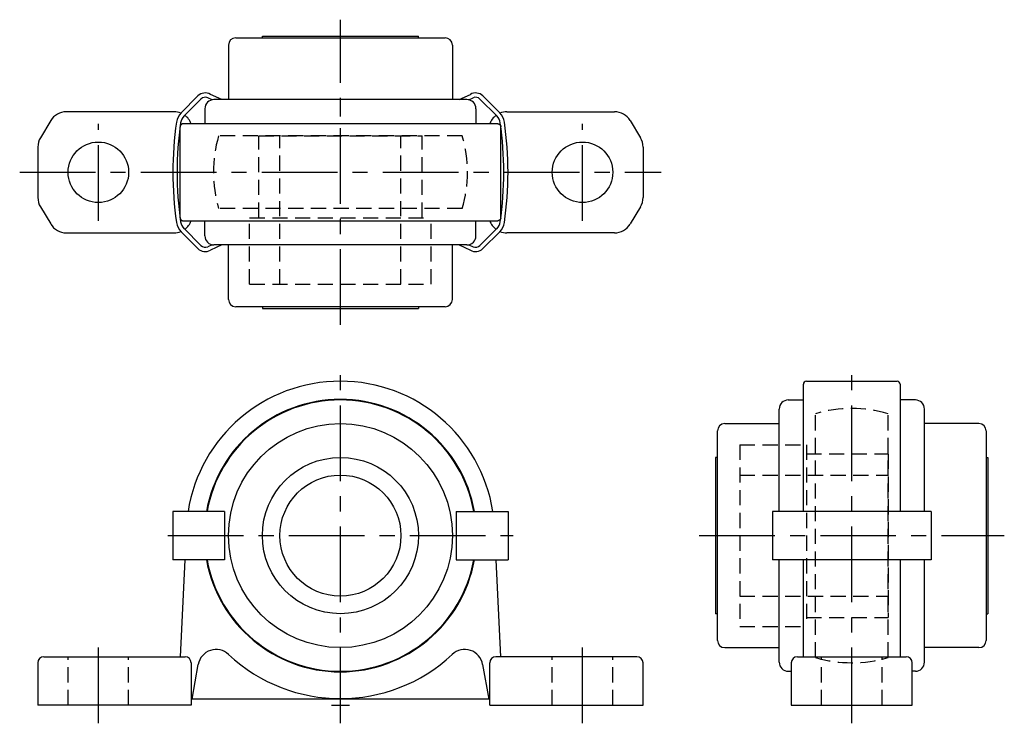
# Model space of a CAD drawing. Extents: x -53 to 110, y -3 to 113.
import ezdxf

# ---------------------------------------------------------------- set-up
doc = ezdxf.new("R2010")
doc.units = 0
doc.header["$LTSCALE"] = 10
doc.linetypes.add('CENTER', pattern=[2, 1.25, -0.25, 0.25, -0.25])
doc.linetypes.add('HIDDEN', pattern=[0.375, 0.25, -0.125])
doc.layers.get('0').update_dxf_attribs({"linetype": 'CONTINUOUS'})
doc.layers.add('CENTER', color=1, linetype='CENTER')
doc.layers.add('HIDDEN', color=3, linetype='HIDDEN')

msp = doc.modelspace()

# ---------------------------------------------------------------- linework, layer by layer
for p, q in [((-17.3, 110.2), (17.3, 110.2)), ((-12.9, 110.2), (-12.9, 110.5)), ((-12.9, 110.5), (12.9, 110.5)), ((12.9, 110.2), (12.9, 110.5)), ((-18.5, 109), (-18.5, 100)), ((18.5, 109), (18.5, 100)), ((-26.33, 97.82), (-23.54, 100.6)), ((-25.84, 97.31), (-23.05, 100.1)), ((-21.21, 99.97), (-21.92, 100.3)), ((-19.62, 100), (-21.47, 100.86)), ((20.9, 100), (-20.9, 100)), ((19.62, 100), (21.47, 100.86)), ((21.21, 99.97), (21.92, 100.3)), ((25.84, 97.31), (23.05, 100.1)), ((26.33, 97.82), (23.54, 100.6)), ((-27.5, 98), (-45.3, 98)), ((-22.4, 98.5), (-22.4, 96)), ((22.4, 98.5), (22.4, 96)), ((27.5, 98), (45.3, 98)), ((-47.87, 96.54), (-49.57, 93.71)), ((26, 96), (-26, 96)), ((47.87, 96.54), (49.57, 93.71)), ((-26.5, 80.5), (-26.5, 95.5)), ((26.5, 80.5), (26.5, 95.5)), ((-50, 92.17), (-50, 83.83)), ((50, 92.17), (50, 83.83)), ((-49.57, 82.29), (-47.87, 79.46)), ((49.57, 82.29), (47.87, 79.46)), ((-26, 80), (26, 80)), ((-22.4, 77.5), (-22.4, 80)), ((22.4, 77.5), (22.4, 80)), ((-26.33, 78.18), (-23.54, 75.4)), ((-25.84, 78.69), (-23.05, 75.9)), ((25.84, 78.69), (23.05, 75.9)), ((26.33, 78.18), (23.54, 75.4)), ((-45.3, 78), (-27.5, 78)), ((45.3, 78), (27.5, 78)), ((-21.21, 76.03), (-21.92, 75.7)), ((-19.62, 76), (-21.47, 75.14)), ((20.9, 76), (-20.9, 76)), ((-18.5, 67), (-18.5, 76)), ((18.5, 67), (18.5, 76)), ((19.62, 76), (21.47, 75.14)), ((21.21, 76.03), (21.92, 75.7)), ((17.3, 65.8), (-17.3, 65.8)), ((-12.9, 65.8), (-12.9, 65.5)), ((-12.9, 65.5), (12.9, 65.5)), ((12.9, 65.8), (12.9, 65.5)), ((76.5, 32), (76.5, 53)), ((77, 53.5), (92, 53.5)), ((92.5, 53), (92.5, 32)), ((72.5, 32), (72.5, 48.9)), ((74, 50.4), (76.5, 50.4)), ((95, 50.4), (92.5, 50.4)), ((96.5, 32), (96.5, 48.9)), ((63.5, 46.5), (72.5, 46.5)), ((105.5, 46.5), (96.5, 46.5)), ((62.3, 10.7), (62.3, 45.3)), ((106.7, 45.3), (106.7, 10.7)), ((62.3, 40.9), (62, 40.9)), ((62, 40.9), (62, 15.1)), ((106.7, 40.9), (107, 40.9)), ((107, 40.9), (107, 15.1)), ((-19.14, 32), (-27.69, 32)), ((-27.69, 32), (-27.69, 24)), ((-19.14, 32), (-19.14, 24)), ((19.14, 32), (27.69, 32)), ((19.14, 32), (19.14, 24)), ((27.69, 32), (27.69, 24)), ((71.4, 32), (71.4, 24)), ((97.6, 32), (71.4, 32)), ((97.6, 32), (97.6, 24)), ((-19.14, 24), (-27.69, 24)), ((-25.72, 24), (-26.5, 8)), ((19.14, 24), (27.69, 24)), ((26.5, 8), (25.72, 24)), ((97.6, 24), (71.4, 24)), ((72.5, 7.1), (72.5, 24)), ((76.5, 8), (76.5, 24)), ((92.5, 24), (92.5, 8)), ((96.5, 7.1), (96.5, 24)), ((62.3, 15.1), (62, 15.1)), ((106.7, 15.1), (107, 15.1)), ((63.5, 9.5), (72.5, 9.5)), ((105.5, 9.5), (96.5, 9.5)), ((-50, 7), (-50, 0)), ((-49, 8), (-25.67, 8)), ((-24.67, 7), (-24.67, 0)), ((-24.5, 1), (-23.49, 6.72)), ((23.49, 6.72), (24.5, 1)), ((24.67, 0), (24.67, 7)), ((49, 8), (25.67, 8)), ((50, 0), (50, 7)), ((74.5, 7), (74.5, 0)), ((75.5, 8), (93.5, 8)), ((94.5, 0), (94.5, 7)), ((74, 5.6), (74.5, 5.6)), ((95, 5.6), (94.5, 5.6)), ((-24.67, 0), (-50, 0)), ((24.67, 1), (-24.67, 1)), ((24.67, 0), (50, 0)), ((74.5, 0), (94.5, 0))]:
    msp.add_line(p, q)
for points in [[(-26, 96, 0), (-26.01, 96, 0), (-26.01, 96, 0), (-26.02, 96, 0), (-26.02, 96, 0), (-26.03, 96, 0), (-26.04, 96, 0), (-26.04, 96, 0), (-26.05, 96, 0), (-26.05, 96, 0), (-26.06, 96, 0), (-26.07, 96, 0), (-26.07, 95.99, 0), (-26.08, 95.99, 0), (-26.09, 95.99, 0), (-26.09, 95.99, 0), (-26.1, 95.99, 0), (-26.1, 95.99, 0), (-26.11, 95.99, 0), (-26.12, 95.99, 0), (-26.12, 95.98, 0), (-26.13, 95.98, 0), (-26.13, 95.98, 0), (-26.14, 95.98, 0), (-26.14, 95.98, 0), (-26.15, 95.98, 0), (-26.16, 95.97, 0), (-26.16, 95.97, 0), (-26.17, 95.97, 0), (-26.17, 95.97, 0), (-26.18, 95.97, 0), (-26.19, 95.96, 0), (-26.19, 95.96, 0), (-26.2, 95.96, 0), (-26.2, 95.96, 0), (-26.21, 95.95, 0), (-26.21, 95.95, 0), (-26.22, 95.95, 0), (-26.22, 95.95, 0), (-26.23, 95.94, 0), (-26.24, 95.94, 0), (-26.24, 95.94, 0), (-26.25, 95.94, 0), (-26.25, 95.93, 0), (-26.26, 95.93, 0), (-26.26, 95.93, 0), (-26.27, 95.92, 0), (-26.27, 95.92, 0), (-26.28, 95.92, 0), (-26.28, 95.91, 0), (-26.29, 95.91, 0), (-26.29, 95.91, 0), (-26.3, 95.9, 0), (-26.3, 95.9, 0), (-26.31, 95.89, 0), (-26.31, 95.89, 0), (-26.32, 95.89, 0), (-26.32, 95.88, 0), (-26.33, 95.88, 0), (-26.33, 95.87, 0), (-26.34, 95.87, 0), (-26.34, 95.87, 0), (-26.34, 95.86, 0), (-26.35, 95.86, 0), (-26.35, 95.85, 0), (-26.36, 95.85, 0), (-26.36, 95.84, 0), (-26.37, 95.84, 0), (-26.37, 95.84, 0), (-26.37, 95.83, 0), (-26.38, 95.83, 0), (-26.38, 95.82, 0), (-26.39, 95.82, 0), (-26.39, 95.81, 0), (-26.39, 95.81, 0), (-26.4, 95.8, 0), (-26.4, 95.8, 0), (-26.41, 95.79, 0), (-26.41, 95.79, 0), (-26.41, 95.78, 0), (-26.42, 95.78, 0), (-26.42, 95.77, 0), (-26.42, 95.77, 0), (-26.43, 95.76, 0), (-26.43, 95.76, 0), (-26.43, 95.75, 0), (-26.43, 95.75, 0), (-26.44, 95.74, 0), (-26.44, 95.74, 0), (-26.44, 95.73, 0), (-26.45, 95.72, 0), (-26.45, 95.72, 0), (-26.45, 95.71, 0), (-26.45, 95.71, 0), (-26.46, 95.7, 0), (-26.46, 95.7, 0), (-26.46, 95.69, 0), (-26.46, 95.69, 0), (-26.47, 95.68, 0), (-26.47, 95.67, 0), (-26.47, 95.67, 0), (-26.47, 95.66, 0), (-26.47, 95.66, 0), (-26.48, 95.65, 0), (-26.48, 95.65, 0), (-26.48, 95.64, 0), (-26.48, 95.63, 0), (-26.48, 95.63, 0), (-26.48, 95.62, 0), (-26.49, 95.62, 0), (-26.49, 95.61, 0), (-26.49, 95.6, 0), (-26.49, 95.6, 0), (-26.49, 95.59, 0), (-26.49, 95.59, 0), (-26.49, 95.58, 0), (-26.49, 95.57, 0), (-26.5, 95.57, 0), (-26.5, 95.56, 0), (-26.5, 95.56, 0), (-26.5, 95.55, 0), (-26.5, 95.54, 0), (-26.5, 95.54, 0), (-26.5, 95.53, 0), (-26.5, 95.52, 0), (-26.5, 95.52, 0), (-26.5, 95.51, 0), (-26.5, 95.51, 0), (-26.5, 95.5, 0)], [(26, 96, 0), (26.01, 96, 0), (26.01, 96, 0), (26.02, 96, 0), (26.02, 96, 0), (26.03, 96, 0), (26.04, 96, 0), (26.04, 96, 0), (26.05, 96, 0), (26.05, 96, 0), (26.06, 96, 0), (26.07, 96, 0), (26.07, 95.99, 0), (26.08, 95.99, 0), (26.09, 95.99, 0), (26.09, 95.99, 0), (26.1, 95.99, 0), (26.1, 95.99, 0), (26.11, 95.99, 0), (26.12, 95.99, 0), (26.12, 95.98, 0), (26.13, 95.98, 0), (26.13, 95.98, 0), (26.14, 95.98, 0), (26.14, 95.98, 0), (26.15, 95.98, 0), (26.16, 95.97, 0), (26.16, 95.97, 0), (26.17, 95.97, 0), (26.17, 95.97, 0), (26.18, 95.97, 0), (26.19, 95.96, 0), (26.19, 95.96, 0), (26.2, 95.96, 0), (26.2, 95.96, 0), (26.21, 95.95, 0), (26.21, 95.95, 0), (26.22, 95.95, 0), (26.22, 95.95, 0), (26.23, 95.94, 0), (26.24, 95.94, 0), (26.24, 95.94, 0), (26.25, 95.94, 0), (26.25, 95.93, 0), (26.26, 95.93, 0), (26.26, 95.93, 0), (26.27, 95.92, 0), (26.27, 95.92, 0), (26.28, 95.92, 0), (26.28, 95.91, 0), (26.29, 95.91, 0), (26.29, 95.91, 0), (26.3, 95.9, 0), (26.3, 95.9, 0), (26.31, 95.89, 0), (26.31, 95.89, 0), (26.32, 95.89, 0), (26.32, 95.88, 0), (26.33, 95.88, 0), (26.33, 95.87, 0), (26.34, 95.87, 0), (26.34, 95.87, 0), (26.34, 95.86, 0), (26.35, 95.86, 0), (26.35, 95.85, 0), (26.36, 95.85, 0), (26.36, 95.84, 0), (26.37, 95.84, 0), (26.37, 95.84, 0), (26.37, 95.83, 0), (26.38, 95.83, 0), (26.38, 95.82, 0), (26.39, 95.82, 0), (26.39, 95.81, 0), (26.39, 95.81, 0), (26.4, 95.8, 0), (26.4, 95.8, 0), (26.41, 95.79, 0), (26.41, 95.79, 0), (26.41, 95.78, 0), (26.42, 95.78, 0), (26.42, 95.77, 0), (26.42, 95.77, 0), (26.43, 95.76, 0), (26.43, 95.76, 0), (26.43, 95.75, 0), (26.43, 95.75, 0), (26.44, 95.74, 0), (26.44, 95.74, 0), (26.44, 95.73, 0), (26.45, 95.72, 0), (26.45, 95.72, 0), (26.45, 95.71, 0), (26.45, 95.71, 0), (26.46, 95.7, 0), (26.46, 95.7, 0), (26.46, 95.69, 0), (26.46, 95.69, 0), (26.47, 95.68, 0), (26.47, 95.67, 0), (26.47, 95.67, 0), (26.47, 95.66, 0), (26.47, 95.66, 0), (26.48, 95.65, 0), (26.48, 95.65, 0), (26.48, 95.64, 0), (26.48, 95.63, 0), (26.48, 95.63, 0), (26.48, 95.62, 0), (26.49, 95.62, 0), (26.49, 95.61, 0), (26.49, 95.6, 0), (26.49, 95.6, 0), (26.49, 95.59, 0), (26.49, 95.59, 0), (26.49, 95.58, 0), (26.49, 95.57, 0), (26.5, 95.57, 0), (26.5, 95.56, 0), (26.5, 95.56, 0), (26.5, 95.55, 0), (26.5, 95.54, 0), (26.5, 95.54, 0), (26.5, 95.53, 0), (26.5, 95.52, 0), (26.5, 95.52, 0), (26.5, 95.51, 0), (26.5, 95.51, 0), (26.5, 95.5, 0)], [(-26.5, 80.5, 0), (-26.5, 80.49, 0), (-26.5, 80.49, 0), (-26.5, 80.48, 0), (-26.5, 80.48, 0), (-26.5, 80.47, 0), (-26.5, 80.46, 0), (-26.5, 80.46, 0), (-26.5, 80.45, 0), (-26.5, 80.44, 0), (-26.5, 80.44, 0), (-26.5, 80.43, 0), (-26.49, 80.43, 0), (-26.49, 80.42, 0), (-26.49, 80.41, 0), (-26.49, 80.41, 0), (-26.49, 80.4, 0), (-26.49, 80.4, 0), (-26.49, 80.39, 0), (-26.49, 80.38, 0), (-26.48, 80.38, 0), (-26.48, 80.37, 0), (-26.48, 80.37, 0), (-26.48, 80.36, 0), (-26.48, 80.35, 0), (-26.48, 80.35, 0), (-26.47, 80.34, 0), (-26.47, 80.34, 0), (-26.47, 80.33, 0), (-26.47, 80.33, 0), (-26.47, 80.32, 0), (-26.46, 80.31, 0), (-26.46, 80.31, 0), (-26.46, 80.3, 0), (-26.46, 80.3, 0), (-26.45, 80.29, 0), (-26.45, 80.29, 0), (-26.45, 80.28, 0), (-26.45, 80.28, 0), (-26.44, 80.27, 0), (-26.44, 80.26, 0), (-26.44, 80.26, 0), (-26.43, 80.25, 0), (-26.43, 80.25, 0), (-26.43, 80.24, 0), (-26.43, 80.24, 0), (-26.42, 80.23, 0), (-26.42, 80.23, 0), (-26.42, 80.22, 0), (-26.41, 80.22, 0), (-26.41, 80.21, 0), (-26.41, 80.21, 0), (-26.4, 80.2, 0), (-26.4, 80.2, 0), (-26.39, 80.19, 0), (-26.39, 80.19, 0), (-26.39, 80.18, 0), (-26.38, 80.18, 0), (-26.38, 80.17, 0), (-26.37, 80.17, 0), (-26.37, 80.16, 0), (-26.37, 80.16, 0), (-26.36, 80.16, 0), (-26.36, 80.15, 0), (-26.35, 80.15, 0), (-26.35, 80.14, 0), (-26.34, 80.14, 0), (-26.34, 80.13, 0), (-26.34, 80.13, 0), (-26.33, 80.13, 0), (-26.33, 80.12, 0), (-26.32, 80.12, 0), (-26.32, 80.11, 0), (-26.31, 80.11, 0), (-26.31, 80.11, 0), (-26.3, 80.1, 0), (-26.3, 80.1, 0), (-26.29, 80.09, 0), (-26.29, 80.09, 0), (-26.28, 80.09, 0), (-26.28, 80.08, 0), (-26.27, 80.08, 0), (-26.27, 80.08, 0), (-26.26, 80.07, 0), (-26.26, 80.07, 0), (-26.25, 80.07, 0), (-26.25, 80.06, 0), (-26.24, 80.06, 0), (-26.24, 80.06, 0), (-26.23, 80.06, 0), (-26.22, 80.05, 0), (-26.22, 80.05, 0), (-26.21, 80.05, 0), (-26.21, 80.05, 0), (-26.2, 80.04, 0), (-26.2, 80.04, 0), (-26.19, 80.04, 0), (-26.19, 80.04, 0), (-26.18, 80.03, 0), (-26.17, 80.03, 0), (-26.17, 80.03, 0), (-26.16, 80.03, 0), (-26.16, 80.03, 0), (-26.15, 80.02, 0), (-26.14, 80.02, 0), (-26.14, 80.02, 0), (-26.13, 80.02, 0), (-26.13, 80.02, 0), (-26.12, 80.02, 0), (-26.12, 80.01, 0), (-26.11, 80.01, 0), (-26.1, 80.01, 0), (-26.1, 80.01, 0), (-26.09, 80.01, 0), (-26.09, 80.01, 0), (-26.08, 80.01, 0), (-26.07, 80.01, 0), (-26.07, 80, 0), (-26.06, 80, 0), (-26.05, 80, 0), (-26.05, 80, 0), (-26.04, 80, 0), (-26.04, 80, 0), (-26.03, 80, 0), (-26.02, 80, 0), (-26.02, 80, 0), (-26.01, 80, 0), (-26.01, 80, 0), (-26, 80, 0)], [(26.5, 80.5, 0), (26.5, 80.49, 0), (26.5, 80.49, 0), (26.5, 80.48, 0), (26.5, 80.48, 0), (26.5, 80.47, 0), (26.5, 80.46, 0), (26.5, 80.46, 0), (26.5, 80.45, 0), (26.5, 80.44, 0), (26.5, 80.44, 0), (26.5, 80.43, 0), (26.49, 80.43, 0), (26.49, 80.42, 0), (26.49, 80.41, 0), (26.49, 80.41, 0), (26.49, 80.4, 0), (26.49, 80.4, 0), (26.49, 80.39, 0), (26.49, 80.38, 0), (26.48, 80.38, 0), (26.48, 80.37, 0), (26.48, 80.37, 0), (26.48, 80.36, 0), (26.48, 80.35, 0), (26.48, 80.35, 0), (26.47, 80.34, 0), (26.47, 80.34, 0), (26.47, 80.33, 0), (26.47, 80.33, 0), (26.47, 80.32, 0), (26.46, 80.31, 0), (26.46, 80.31, 0), (26.46, 80.3, 0), (26.46, 80.3, 0), (26.45, 80.29, 0), (26.45, 80.29, 0), (26.45, 80.28, 0), (26.45, 80.28, 0), (26.44, 80.27, 0), (26.44, 80.26, 0), (26.44, 80.26, 0), (26.43, 80.25, 0), (26.43, 80.25, 0), (26.43, 80.24, 0), (26.43, 80.24, 0), (26.42, 80.23, 0), (26.42, 80.23, 0), (26.42, 80.22, 0), (26.41, 80.22, 0), (26.41, 80.21, 0), (26.41, 80.21, 0), (26.4, 80.2, 0), (26.4, 80.2, 0), (26.39, 80.19, 0), (26.39, 80.19, 0), (26.39, 80.18, 0), (26.38, 80.18, 0), (26.38, 80.17, 0), (26.37, 80.17, 0), (26.37, 80.16, 0), (26.37, 80.16, 0), (26.36, 80.16, 0), (26.36, 80.15, 0), (26.35, 80.15, 0), (26.35, 80.14, 0), (26.34, 80.14, 0), (26.34, 80.13, 0), (26.34, 80.13, 0), (26.33, 80.13, 0), (26.33, 80.12, 0), (26.32, 80.12, 0), (26.32, 80.11, 0), (26.31, 80.11, 0), (26.31, 80.11, 0), (26.3, 80.1, 0), (26.3, 80.1, 0), (26.29, 80.09, 0), (26.29, 80.09, 0), (26.28, 80.09, 0), (26.28, 80.08, 0), (26.27, 80.08, 0), (26.27, 80.08, 0), (26.26, 80.07, 0), (26.26, 80.07, 0), (26.25, 80.07, 0), (26.25, 80.06, 0), (26.24, 80.06, 0), (26.24, 80.06, 0), (26.23, 80.06, 0), (26.22, 80.05, 0), (26.22, 80.05, 0), (26.21, 80.05, 0), (26.21, 80.05, 0), (26.2, 80.04, 0), (26.2, 80.04, 0), (26.19, 80.04, 0), (26.19, 80.04, 0), (26.18, 80.03, 0), (26.17, 80.03, 0), (26.17, 80.03, 0), (26.16, 80.03, 0), (26.16, 80.03, 0), (26.15, 80.02, 0), (26.14, 80.02, 0), (26.14, 80.02, 0), (26.13, 80.02, 0), (26.13, 80.02, 0), (26.12, 80.02, 0), (26.12, 80.01, 0), (26.11, 80.01, 0), (26.1, 80.01, 0), (26.1, 80.01, 0), (26.09, 80.01, 0), (26.09, 80.01, 0), (26.08, 80.01, 0), (26.07, 80.01, 0), (26.07, 80, 0), (26.06, 80, 0), (26.05, 80, 0), (26.05, 80, 0), (26.04, 80, 0), (26.04, 80, 0), (26.03, 80, 0), (26.02, 80, 0), (26.02, 80, 0), (26.01, 80, 0), (26.01, 80, 0), (26, 80, 0)]]:
    msp.add_polyline3d(points)
for centre, radius in [((-40, 88), 5), ((40, 88), 5), ((0, 28), 18.5), ((0, 28), 12.9), ((0, 28), 10)]:
    msp.add_circle(centre, radius)
for centre, radius, start, end in [((-17.3, 109), 1.2, 90, 180), ((17.3, 109), 1.2, 0, 90), ((-22.34, 99.4), 1.7, 59.3075, 135), ((22.34, 99.4), 1.7, 45, 120.6925), ((-22.35, 99.39), 1, 65, 135), ((-20.9, 98.5), 1.5, 90, 180), ((20.9, 98.5), 1.5, 0, 90), ((22.35, 99.39), 1, 45, 115), ((-45.3, 95), 3, 90, 149.0362), ((-27.5, 95), 3, 67.7824, 90), ((-24.42, 95.91), 2.7, 135, 171.7342), ((24.42, 95.91), 2.7, 8.2658, 45), ((27.5, 95), 3, 90, 112.2176), ((45.3, 95), 3, 30.9638, 90), ((30.01, 88), 57.7, 171.7342, 188.2658), ((30.71, 88), 57.7, 171.8475, 188.1525), ((-24.43, 95.9), 2, 135, 171.8475), ((-27.5, 95), 3, 19.4712, 53.8637), ((27.5, 95), 3, 126.1363, 160.5288), ((24.43, 95.9), 2, 8.1525, 45), ((-30.71, 88), 57.7, 351.8475, 8.1525), ((-30.01, 88), 57.7, 351.7342, 8.2658), ((-47, 92.17), 3, 149.0362, 180), ((47, 92.17), 3, 0, 30.9638), ((-47, 83.83), 3, 180, 210.9638), ((47, 83.83), 3, 329.0362, 0), ((-24.43, 80.1), 2, 188.1525, 225), ((-27.5, 81), 3, 306.1363, 340.5288), ((27.5, 81), 3, 199.4712, 233.8637), ((24.43, 80.1), 2, 315, 351.8475), ((-45.3, 81), 3, 210.9638, 270), ((-27.5, 81), 3, 270, 292.2176), ((-24.42, 80.09), 2.7, 188.2658, 225), ((24.42, 80.09), 2.7, 315, 351.7342), ((27.5, 81), 3, 247.7824, 270), ((45.3, 81), 3, 270, 329.0362), ((-20.9, 77.5), 1.5, 180, 270), ((20.9, 77.5), 1.5, 270, 0), ((-22.34, 76.6), 1.7, 225, 300.6925), ((-22.35, 76.61), 1, 225, 295), ((22.34, 76.6), 1.7, 239.3075, 315), ((22.35, 76.61), 1, 245, 315), ((-17.3, 67), 1.2, 180, 270), ((17.3, 67), 1.2, 270, 0), ((0, 28), 25.5, 9.0248, 170.9752), ((77, 53), 0.5, 90, 180), ((92, 53), 0.5, 0, 90), ((0, 28), 22.5, 10.2403, 169.7597), ((0, 28), 22.4, 10.2866, 169.7134), ((74, 48.9), 1.5, 90, 180), ((95, 48.9), 1.5, 0, 90), ((63.5, 45.3), 1.2, 90, 180), ((105.5, 45.3), 1.2, 0, 90), ((0, 28), 22.5, 190.2403, 349.7597), ((0, 28), 22.4, 190.2866, 349.7134), ((63.5, 10.7), 1.2, 180, 270), ((105.5, 10.7), 1.2, 270, 0), ((-20.54, 6.2), 3, 46.7989, 170), ((0, 28.07), 27, 226.7989, 313.2011), ((20.54, 6.2), 3, 10, 133.2011), ((-49, 7), 1, 90, 180), ((-25.67, 7), 1, 0, 90), ((25.67, 7), 1, 90, 180), ((49, 7), 1, 0, 90), ((74, 7.1), 1.5, 180, 270), ((75.5, 7), 1, 90, 180), ((93.5, 7), 1, 0, 90), ((95, 7.1), 1.5, 270, 0)]:
    msp.add_arc(centre, radius, start, end)
at = {"layer": 'CENTER'}
for p, q in [((0, 62.8), (0, 113.2)), ((0, 97.24), (0, 99)), ((-40, 80), (-40, 96)), ((40, 80), (40, 96)), ((-53, 88), (53, 88)), ((0, -3), (0, 56.5)), ((84.5, -3), (84.5, 56.5)), ((-28.53, 28), (28.53, 28)), ((59.3, 28), (109.7, 28)), ((-40, -3), (-40, 11)), ((40, -3), (40, 11)), ((-1.5, 0), (1.5, 0))]:
    msp.add_line(p, q, dxfattribs=at)
at = {"layer": 'HIDDEN'}
for p, q in [((20.12, 94), (-20.12, 94)), ((-13.5, 80.5), (-13.5, 94)), ((-13.5, 94), (13.5, 94)), ((-10, 69.5), (-10, 94)), ((10, 69.5), (10, 94)), ((13.5, 80.5), (13.5, 94)), ((20.12, 82), (-20.12, 82)), ((-15, 69.5), (-15, 80.5)), ((-15, 80.5), (15, 80.5)), ((15, 69.5), (15, 80.5)), ((-15, 69.5), (15, 69.5)), ((78.5, 7.88), (78.5, 48.12)), ((90.5, 7.88), (90.5, 48.12)), ((66, 43), (77, 43)), ((66, 43), (66, 13)), ((77, 43), (77, 13)), ((77, 41.5), (90.5, 41.5)), ((90.5, 41.5), (90.5, 14.5)), ((66, 38), (90.5, 38)), ((66, 18), (90.5, 18)), ((77, 14.5), (90.5, 14.5)), ((66, 13), (77, 13)), ((-45, 0), (-45, 8)), ((-35, 0), (-35, 8)), ((35, 0), (35, 8)), ((45, 0), (45, 8)), ((79.5, 0), (79.5, 8)), ((89.5, 0), (89.5, 8))]:
    msp.add_line(p, q, dxfattribs=at)
for centre, start, end in [((0, 88), 163.3985, 196.6015), ((0, 88), 343.3985, 16.6015), ((84.5, 28), 73.3985, 106.6015), ((84.5, 28), 253.3985, 286.6015)]:
    msp.add_arc(centre, 21, start, end, dxfattribs=at)

doc.saveas('drawing.dxf')
